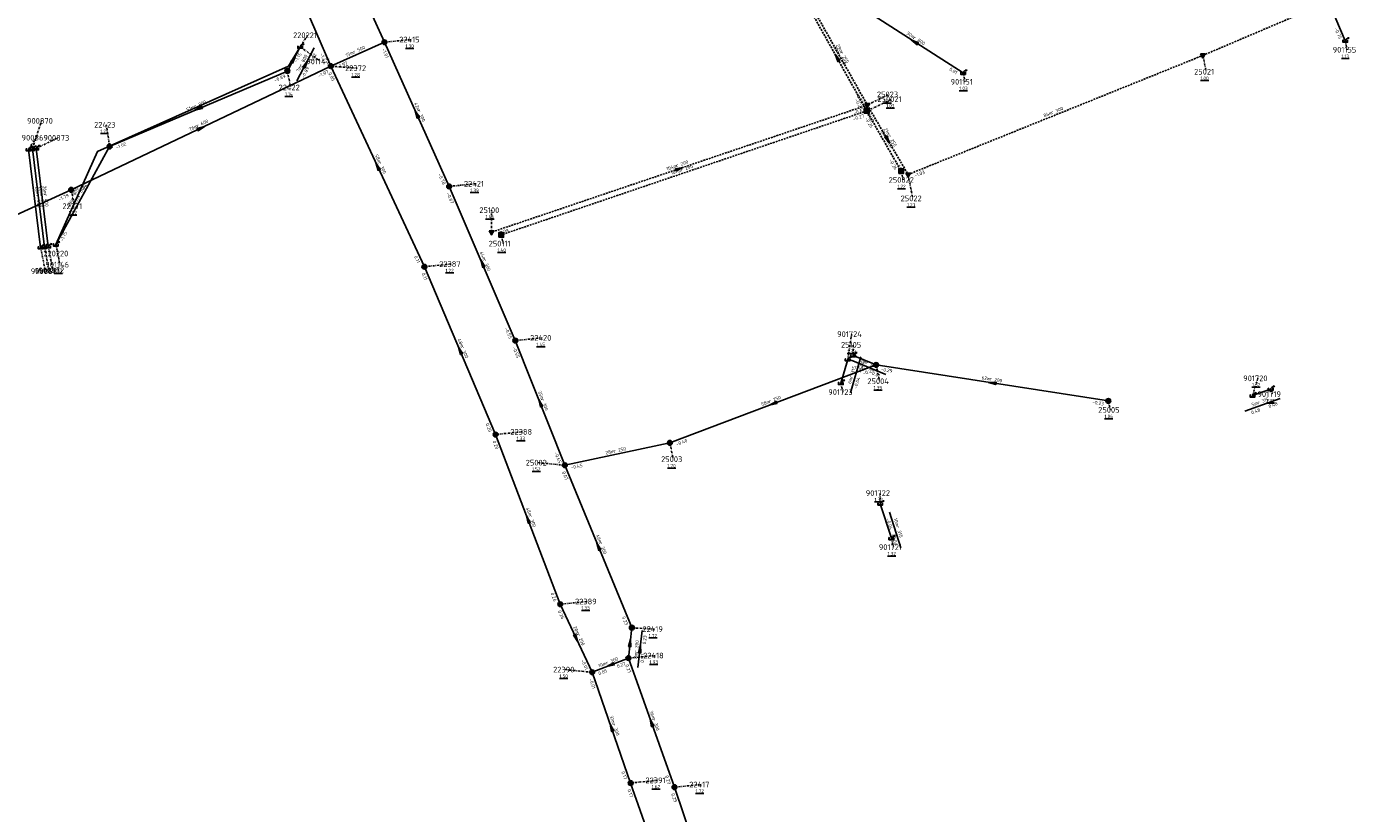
# Model space of a CAD drawing. Extents: x 188323 to 208361, y 565368 to 574910.
# Tile 183 of 256: x 202233 to 202586, y 570470 to 570676. Entities that reach past the tile are written whole.
import ezdxf

# ---------------------------------------------------------------- set-up
doc = ezdxf.new("R2010")
doc.units = 0
doc.linetypes.add('DASHDOT', pattern=[1, 0.5, -0.25, 0, -0.25])
doc.linetypes.add('DASHED', pattern=[0.75, 0.5, -0.25])
doc.layers.get('0').update_dxf_attribs({"linetype": 'CONTINUOUS'})
for name, color, linetype in [('RIO-AFM', 7, 'CONTINUOUS'), ('RIO-BOK', 7, 'CONTINUOUS'), ('RIO-DET', 7, 'CONTINUOUS'), ('RIO-KNP', 7, 'CONTINUOUS'), ('RIO-KNR', 7, 'CONTINUOUS'), ('RIO-LAG', 7, 'CONTINUOUS'), ('RIO-LAG_0B', 7, 'CONTINUOUS'), ('RIO-LAG_1B', 7, 'DASHED'), ('RIO-LAG_2B', 7, 'DASHED'), ('RIO-LEN', 7, 'CONTINUOUS'), ('RIO-MVD', 1, 'CONTINUOUS'), ('RIO-VRB', 6, 'DASHDOT'), ('RIO-VRH', 7, 'CONTINUOUS')]:
    doc.layers.add(name, color=color, linetype=linetype)
doc.styles.add('RIO-TXT', font='isocp.shx')

# ---------------------------------------------------------------- blocks, each defined once
blk = doc.blocks.new('L_VHR')
blk.add_lwpolyline([(-0.5, 0), (0.5, 0), (-0.5, 0.15), (-0.5, -0.15), (0.5, 0)])
blk = doc.blocks.new('K_UTB')
blk.add_lwpolyline([(0.5, 0.15), (0.5, -0.3), (-0.5, -0.3), (-0.5, 0.15), (-0.45, 0.15), (-0.45, -0.25), (0, -0.25), (0.45, -0.25), (0.45, 0.15)], close=True)
blk.add_lwpolyline([(0.85, 0.6), (0.55, 0.65), (0.614828, 0.459583), (0.850842, 0.598937)])
blk.add_arc((0.85, -0.25), 0.85, 90, 180)
at = {"style": 'RIO-TXT', "flags": 1}
blk.add_attdef('KNOOPNAAM', (2, 2), '', height=1, dxfattribs=at)
blk = doc.blocks.new('K_IPG')
blk.add_circle((0, 0), 0.5)
for points in [[(0, 0), (-0.5, 0), (-0.433013, 0.25)], [(0, 0), (-0.433013, -0.25), (-0.5, 0)], [(0, 0), (-0.433013, 0.25), (-0.25, 0.433013)], [(0, 0), (-0.25, -0.433013), (-0.433013, -0.25)], [(0, 0), (-0.25, 0.433013), (0, 0.5)], [(0, 0), (0, -0.5), (-0.25, -0.433013)], [(0, 0), (0, 0.5), (0.25, 0.433013)], [(0, 0), (0.25, 0.433013), (0.433013, 0.25)], [(0, 0), (0.433013, 0.25), (0.5, 0)], [(0, 0), (0.5, 0), (0.433013, -0.25)], [(0, 0), (0.433013, -0.25), (0.25, -0.433013)], [(0, 0), (0.25, -0.433013), (0, -0.5)]]:
    blk.add_solid(points)
at = {"style": 'RIO-TXT', "flags": 1}
blk.add_attdef('KNOOPNAAM', (2, 2), '', height=1, dxfattribs=at)
blk = doc.blocks.new('K_IPR')
blk.add_lwpolyline([(-0.5, -0.5), (0.5, -0.5), (0.5, 0.5), (-0.5, 0.5)], close=True)
blk.add_solid([(-0.5, 0.5), (0.5, 0.5), (-0.5, -0.5), (0.5, -0.5)])
at = {"style": 'RIO-TXT', "flags": 1}
blk.add_attdef('KNOOPNAAM', (2, 2), '', height=1, dxfattribs=at)
blk = doc.blocks.new('K_IPD')
blk.add_lwpolyline([(-0.496027, 0.307994), (0.503973, 0.307994), (0.003973, -0.558031)], close=True)
blk.add_solid([(-0.496027, 0.307994), (0.503973, 0.307994), (0.003973, -0.558031)])
at = {"style": 'RIO-TXT', "flags": 1}
blk.add_attdef('KNOOPNAAM', (2, 2), '', height=1, dxfattribs=at)
blk = doc.blocks.new('96_02______22422_____220221_')
at = {"layer": 'RIO-LAG_0B'}
blk.add_line((0, 0), (4.571, 8.692), dxfattribs=at)
at = {"layer": 'RIO-VRH', "xscale": 2, "yscale": 2, "zscale": 2, "rotation": 62.2537}
blk.add_blockref('L_VHR', (2.2855, 4.346), dxfattribs=at)
at = {"layer": 'RIO-AFM', "style": 'RIO-TXT'}
blk.add_text('r 800', height=0.9, rotation=62.2537, dxfattribs=at).set_placement((1.3402, 3.6226))
at = {"layer": 'RIO-BOK', "style": 'RIO-TXT'}
for s, p in [('-1.02', (3.9014, 4.4108)), ('-0.89', (1.8906, 0.5873))]:
    blk.add_text(s, height=0.9, rotation=62.2537, dxfattribs=at).set_placement(p)
at = {"layer": 'RIO-LEN', "style": 'RIO-TXT'}
blk.add_text('7m', height=0.9, rotation=62.2537, dxfattribs=at).set_placement((0.5862, 2.1888))
blk = doc.blocks.new('122_02______22418_____22419_')
at = {"layer": 'RIO-LAG_0B'}
blk.add_line((0, 0), (1.097, 9.759), dxfattribs=at)
at = {"layer": 'RIO-VRH', "xscale": 2, "yscale": 2, "zscale": 2, "rotation": 83.5728}
blk.add_blockref('L_VHR', (0.5485, 4.8795), dxfattribs=at)
at = {"layer": 'RIO-AFM', "style": 'RIO-TXT'}
blk.add_text('r 200', height=0.9, rotation=83.5728, dxfattribs=at).set_placement((-0.0687, 3.862))
at = {"layer": 'RIO-BOK', "style": 'RIO-TXT'}
for s, p in [('0.23', (2.091, 6.064)), ('0.57', (1.5477, 1.2345))]:
    blk.add_text(s, height=0.9, rotation=83.5728, dxfattribs=at).set_placement(p)
at = {"layer": 'RIO-LEN', "style": 'RIO-TXT'}
blk.add_text('8m', height=0.9, rotation=83.5728, dxfattribs=at).set_placement((-0.2498, 2.2521))
blk = doc.blocks.new('292_02______25004_____25105_')
at = {"layer": 'RIO-LAG_0B'}
blk.add_line((0, 0), (-9.078, 3.747), dxfattribs=at)
at = {"layer": 'RIO-AFM', "style": 'RIO-TXT'}
blk.add_text('r 160', height=0.9, rotation=337.5507, dxfattribs=at).set_placement((-5.3466, 2.7488))
at = {"layer": 'RIO-BOK', "style": 'RIO-TXT'}
for p in [(-8.3178, 1.919), (-4.3242, 0.2717)]:
    blk.add_text('-0.01', height=0.9, rotation=337.5507, dxfattribs=at).set_placement(p)
at = {"layer": 'RIO-LEN', "style": 'RIO-TXT'}
blk.add_text('7m', height=0.9, rotation=337.5507, dxfattribs=at).set_placement((-6.8442, 3.3665))
blk = doc.blocks.new('1433_90______901719____901720_')
at = {"layer": 'RIO-LAG'}
blk.add_line((0, 0), (-9.244, -3.318), dxfattribs=at)
at = {"layer": 'RIO-AFM', "style": 'RIO-TXT'}
blk.add_text('r 315', height=0.9, rotation=379.7203, dxfattribs=at).set_placement((-5.808, -1.5525))
at = {"layer": 'RIO-BOK', "style": 'RIO-TXT'}
for p in [(-7.4534, -4.1624), (-2.8785, -2.5191)]:
    blk.add_text('0.48', height=0.9, rotation=379.7203, dxfattribs=at).set_placement(p)
at = {"layer": 'RIO-LEN', "style": 'RIO-TXT'}
blk.add_text('5m', height=0.9, rotation=379.7203, dxfattribs=at).set_placement((-7.3326, -2.1001))
blk = doc.blocks.new('1434_90______901721____901722_')
at = {"layer": 'RIO-LAG'}
blk.add_line((0, 0), (-2.989, 9.355), dxfattribs=at)
at = {"layer": 'RIO-AFM', "style": 'RIO-TXT'}
blk.add_text('r 315', height=0.9, rotation=287.7041, dxfattribs=at).set_placement((-1.2639, 5.602))
at = {"layer": 'RIO-BOK', "style": 'RIO-TXT'}
for p in [(-3.8961, 7.5953), (-2.5803, 3.4806)]:
    blk.add_text('-0.04', height=0.9, rotation=287.7041, dxfattribs=at).set_placement(p)
at = {"layer": 'RIO-LEN', "style": 'RIO-TXT'}
blk.add_text('10m', height=0.9, rotation=287.7041, dxfattribs=at).set_placement((-1.9218, 7.6594))
blk = doc.blocks.new('1435_90______901723____901724_')
at = {"layer": 'RIO-LAG'}
blk.add_line((0, 0), (2.739, 9.431), dxfattribs=at)
at = {"layer": 'RIO-AFM', "style": 'RIO-TXT'}
blk.add_text('r 315', height=0.9, rotation=73.7924, dxfattribs=at).set_placement((0.5884, 3.8175))
at = {"layer": 'RIO-BOK', "style": 'RIO-TXT'}
for p in [(2.9402, 5.1021), (1.7349, 0.9536)]:
    blk.add_text('-0.04', height=0.9, rotation=73.7924, dxfattribs=at).set_placement(p)
at = {"layer": 'RIO-LEN', "style": 'RIO-TXT'}
blk.add_text('6m', height=0.9, rotation=73.7924, dxfattribs=at).set_placement((0.1365, 2.2618))

msp = doc.modelspace()

# ---------------------------------------------------------------- linework, layer by layer
at = {"layer": 'RIO-LAG'}
for p, q in [((202578.944, 570672.768), (202570.672, 570692.416)), ((202453.024, 570680.704), (202478.544, 570664.32)), ((202234.016, 570644.352), (202237.184, 570618.56)), ((202238.176, 570618.688), (202235.008, 570644.48)), ((202236.176, 570618.432), (202233.024, 570644.224)), ((202446.416, 570582.784), (202448.224, 570588.992)), ((202559.344, 570581.248), (202554.576, 570579.52)), ((202459.696, 570542.016), (202456.784, 570551.104))]:
    msp.add_line(p, q, dxfattribs=at)
msp.add_lwpolyline([(202240.176, 570619.2), (202251.072, 570643.648), (202301.28, 570666.112), (202304.368, 570671.168)], dxfattribs=at)
at = {"layer": 'RIO-LAG_0B'}
for p, q in [((202306.704, 570716.096), (202326.496, 570672.384)), ((202312.4, 570666.112), (202293.2, 570710.592)), ((202300.992, 570664.832), (202304.352, 570671.168)), ((202312.4, 570666.112), (202326.496, 570672.384)), ((202326.496, 570672.384), (202343.504, 570634.496)), ((202244.192, 570633.6), (202312.4, 570666.112)), ((202312.4, 570666.112), (202336.992, 570613.376)), ((202300.992, 570664.832), (202254.304, 570644.992)), ((202254.304, 570644.992), (202240.176, 570619.2)), ((202360.896, 570593.984), (202343.504, 570634.496)), ((202177.2, 570603.072), (202244.192, 570633.6)), ((202336.992, 570613.376), (202355.696, 570569.28)), ((202373.904, 570561.216), (202360.896, 570593.984)), ((202455.696, 570587.584), (202449.648, 570590.08)), ((202401.504, 570567.104), (202455.696, 570587.584)), ((202455.696, 570587.584), (202516.704, 570578.112)), ((202355.696, 570569.28), (202372.704, 570524.672)), ((202373.904, 570561.216), (202401.504, 570567.104)), ((202391.504, 570518.528), (202373.904, 570561.216)), ((202372.704, 570524.672), (202381.104, 570506.816)), ((202390.592, 570510.528), (202391.504, 570518.528)), ((202381.104, 570506.816), (202390.592, 570510.528)), ((202402.704, 570476.608), (202390.592, 570510.528)), ((202381.104, 570506.816), (202391.2, 570477.696)), ((202391.2, 570477.696), (202403.008, 570443.904)), ((202416.8, 570435.328), (202402.704, 570476.608))]:
    msp.add_line(p, q, dxfattribs=at)
at = {"layer": 'RIO-LAG_1B'}
for p, q in [((202437.552, 570682.368), (202453.216, 570654.336)), ((202453.216, 570654.336), (202357.184, 570621.76)), ((202453.216, 570654.336), (202462.272, 570638.528))]:
    msp.add_line(p, q, dxfattribs=at)
at = {"layer": 'RIO-LAG_2B'}
for p, q in [((202541.552, 570668.928), (202629.312, 570706.368)), ((202438.944, 570681.536), (202453.376, 570655.872)), ((202464.096, 570637.632), (202541.552, 570668.928)), ((202453.376, 570655.872), (202354.624, 570622.464)), ((202453.376, 570655.872), (202464.096, 570637.632))]:
    msp.add_line(p, q, dxfattribs=at)
at = {"layer": 'RIO-VRB'}
for p, q in [((202304.35, 570671.17), (202306.3264, 570674.2258)), ((202326.5, 570672.4), (202333.575, 570673.1)), ((202578.94, 570672.75), (202579.4735, 570670.4216)), ((202304.37, 570671.19), (202309.7894, 570667.3419)), ((202312.4, 570666.1), (202319.3675, 570665.5713)), ((202541.55, 570668.94), (202542.4306, 570664.642)), ((202301, 570664.8), (202301.8806, 570660.502)), ((202478.55, 570664.31), (202479.0835, 570661.9816)), ((202453.38, 570655.9), (202459.0886, 570658.678)), ((202453.22, 570654.31), (202459.8682, 570657.43)), ((202234.01, 570644.37), (202236.429, 570651.7186)), ((202254.3, 570645), (202253.4179, 570650.6977)), ((202233.02, 570644.25), (202234.9964, 570647.3058)), ((202235, 570644.49), (202240.7086, 570647.268)), ((202462.28, 570638.52), (202462.8135, 570636.1916)), ((202464.09, 570637.62), (202465.3176, 570631.3523)), ((202343.5, 570634.5), (202350.575, 570635.2)), ((202244.2, 570633.6), (202245.0806, 570629.302)), ((202354.62, 570622.48), (202354.6192, 570628.255)), ((202357.19, 570621.79), (202357.7235, 570619.4616)), ((202236.18, 570618.46), (202237.4076, 570612.1923)), ((202237.18, 570618.59), (202238.4076, 570612.3223)), ((202238.17, 570618.71), (202239.3976, 570612.4423)), ((202240.18, 570619.22), (202241.2341, 570613.9371)), ((202240.18, 570619.19), (202240.7135, 570616.8616)), ((202337, 570613.4), (202344.075, 570614.1)), ((202448.23, 570589), (202449.2841, 570595.6829)), ((202360.9, 570594), (202367.975, 570594.7)), ((202449.65, 570590.1), (202449.6497, 570592.875)), ((202455.7, 570587.6), (202456.5806, 570583.302)), ((202446.42, 570582.77), (202446.9535, 570580.4416)), ((202554.58, 570579.53), (202555.9733, 570584.0594)), ((202559.35, 570581.24), (202559.71, 570579.8965)), ((202516.7, 570578.1), (202517.2335, 570575.7716)), ((202355.7, 570569.3), (202362.775, 570570)), ((202401.5, 570567.1), (202402.3806, 570562.802)), ((202373.9, 570561.2), (202366.825, 570561.8978)), ((202456.79, 570551.13), (202456.7897, 570553.905)), ((202459.7, 570542.01), (202460.2335, 570539.6816)), ((202372.7, 570524.7), (202379.775, 570525.4)), ((202391.5, 570518.5), (202397.4827, 570518.145)), ((202390.6, 570510.5), (202397.675, 570511.2)), ((202381.1, 570506.8), (202374.025, 570507.4978)), ((202391.2, 570477.7), (202398.275, 570478.4)), ((202402.7, 570476.6), (202409.775, 570477.3))]:
    msp.add_line(p, q, dxfattribs=at)

# ---------------------------------------------------------------- block references
at = {"layer": 'RIO-DET'}
for name, p in [('96_02______22422_____220221_', (202303.504, 570662.272)), ('1435_90______901723____901724_', (202448.928, 570580.288)), ('292_02______25004_____25105_', (202458.208, 570585.088)), ('1433_90______901719____901720_', (202561.856, 570578.752)), ('1434_90______901721____901722_', (202462.208, 570539.52)), ('122_02______22418_____22419_', (202393.104, 570508.032))]:
    msp.add_blockref(name, p, dxfattribs=at)
at = {"layer": 'RIO-KNP', "xscale": 1.25, "yscale": 1.25, "zscale": 1.25}
for name, p in [('K_IPG', (202326.496, 570672.384)), ('K_UTB', (202578.944, 570672.768)), ('K_UTB', (202304.352, 570671.168)), ('K_UTB', (202304.368, 570671.168)), ('K_IPD', (202541.552, 570668.928)), ('K_IPG', (202312.4, 570666.112)), ('K_IPG', (202300.992, 570664.832)), ('K_UTB', (202478.544, 570664.32)), ('K_IPR', (202453.216, 570654.336)), ('K_IPD', (202453.376, 570655.872)), ('K_UTB', (202233.024, 570644.224)), ('K_UTB', (202234.016, 570644.352)), ('K_UTB', (202235.008, 570644.48)), ('K_IPG', (202254.304, 570644.992)), ('K_IPR', (202462.272, 570638.528)), ('K_IPD', (202464.096, 570637.632)), ('K_IPG', (202244.192, 570633.6)), ('K_IPG', (202343.504, 570634.496)), ('K_UTB', (202240.176, 570619.2)), ('K_UTB', (202240.176, 570619.2)), ('K_IPD', (202354.624, 570622.464)), ('K_IPR', (202357.184, 570621.76)), ('K_UTB', (202236.176, 570618.432)), ('K_UTB', (202237.184, 570618.56)), ('K_UTB', (202238.176, 570618.688)), ('K_IPG', (202336.992, 570613.376)), ('K_IPG', (202360.896, 570593.984)), ('K_UTB', (202448.224, 570588.992)), ('K_UTB', (202449.648, 570590.08)), ('K_IPG', (202455.696, 570587.584)), ('K_UTB', (202446.416, 570582.784)), ('K_UTB', (202559.344, 570581.248)), ('K_IPG', (202516.704, 570578.112)), ('K_UTB', (202554.576, 570579.52)), ('K_IPG', (202355.696, 570569.28)), ('K_IPG', (202401.504, 570567.104)), ('K_IPG', (202373.904, 570561.216)), ('K_UTB', (202456.784, 570551.104)), ('K_UTB', (202459.696, 570542.016)), ('K_IPG', (202372.704, 570524.672)), ('K_IPG', (202391.504, 570518.528)), ('K_IPG', (202390.592, 570510.528)), ('K_IPG', (202381.104, 570506.816)), ('K_IPG', (202391.2, 570477.696)), ('K_IPG', (202402.704, 570476.608))]:
    msp.add_blockref(name, p, dxfattribs=at)
at = {"layer": 'RIO-VRH', "xscale": 2, "yscale": 2, "zscale": 2}
for p, rotation in [((202465.785, 570672.5), 507.3192), ((202445.385, 570668.345), 479.1785), ((202302.675, 570667.985), 62.2537), ((202277.65, 570654.9), 202.9738), ((202335, 570653.45), 474.1652), ((202278.3, 570649.85), 25.4771), ((202458.735, 570646.76), 300.3715), ((202324.7, 570639.75), 475.0294), ((202404, 570639.19), 378.6937), ((202352.2, 570614.25), 113.2565), ((202346.35, 570591.35), 472.9855), ((202486.2, 570582.85), 531.1489), ((202367.4, 570577.6), 111.6274), ((202428.6, 570577.35), 200.716), ((202364.2, 570547), 470.8721), ((202382.7, 570539.85), 112.4072), ((202376.9, 570515.75), 295.146), ((202391.05, 570514.5), 83.5728), ((202385.85, 570508.65), 201.2775), ((202386.15, 570492.25), 469.1479), ((202396.65, 570493.55), 109.6502)]:
    msp.add_blockref('L_VHR', p, dxfattribs=dict(at, rotation=rotation))

# ---------------------------------------------------------------- texts
at = {"layer": 'RIO-AFM', "style": 'RIO-TXT'}
for s, rotation, p in [('r 800', 327.3192, (202465.3776, 570673.3663)), ('r 500', 24.0731, (202318.5064, 570669.376)), ('r 250', 299.1785, (202445.4349, 570669.3012)), ('r 250', 299.3957, (202446.2106, 570669.6658)), ('r 800', 382.9738, (202276.7028, 570655.0584)), ('r 300', 22.0131, (202501.8815, 570653.4399)), ('r 600', 25.4771, (202277.3533, 570649.9527)), ('r 300', 294.1652, (202335.1361, 570654.3991)), ('r 250', 300.3715, (202458.7621, 570647.7151)), ('r 250', 299.8524, (202457.7849, 570647.3695)), ('r 300', 295.0294, (202324.8264, 570640.7036)), ('r 200', 378.6937, (202403.3173, 570639.5214)), ('r 200', 378.7065, (202404.5223, 570638.3803)), ('r 800', 65.9678, (202244.8385, 570630.8987)), ('r 800', 421.3119, (202246.4045, 570631.628)), ('r 400', 276.9939, (202235.0054, 570632.2214)), ('r 400', 277.0185, (202236, 570632.3462)), ('r 400', 277.0185, (202236.99, 570632.4662)), ('r 300', 293.2565, (202352.3518, 570615.1974)), ('r 300', 292.9855, (202346.5073, 570592.2973)), ('r 200', 351.1489, (202485.4791, 570583.4876)), ('r 300', 291.6274, (202367.5761, 570578.5415)), ('r 250', 20.716, (202427.6654, 570577.5311)), ('r 250', 12.0652, (202386.8032, 570564.4696)), ('r 300', 290.8721, (202364.3923, 570547.9404)), ('r 300', 292.4072, (202382.8664, 570540.7955)), ('r 200', 295.146, (202377.0134, 570516.6988)), ('r 300', 21.2775, (202384.9138, 570508.822)), ('r 300', 289.1479, (202386.3653, 570493.1829)), ('r 300', 289.6502, (202396.8587, 570494.4852))]:
    msp.add_text(s, height=0.9, rotation=rotation, dxfattribs=at).set_placement(p)
at = {"layer": 'RIO-BOK', "style": 'RIO-TXT'}
for s, rotation, p in [('-0.75', 292.8313, (202576.0694, 570675.9898)), ('-1.15', 58.6331, (202303.4314, 570666.9598)), ('-1.42', 293.345, (202309.5162, 570669.3208)), ('-1.01', 294.1652, (202325.7967, 570670.5494)), ('-1.97', 24.0731, (202314.2491, 570665.3928)), ('0.81', 327.3192, (202474.8066, 570665.0685)), ('-0.89', 382.9738, (202297.7608, 570661.9381)), ('-1.97', 25.4771, (202309.3, 570663.0719)), ('0.05', 295.0294, (202311.7247, 570664.239)), ('-0.79', 299.3957, (202450.1623, 570658.7928)), ('-0.63', 378.6937, (202449.925, 570653.3199)), ('-0.26', 299.1785, (202450.0146, 570657.2162)), ('-0.27', 378.7065, (202449.7656, 570651.7272)), ('-0.26', 299.8524, (202452.7035, 570652.3988)), ('-0.98', 300.3715, (202452.8809, 570653.9842)), ('-1.02', 382.9738, (202256.1357, 570644.2586)), ('-0.26', 299.8524, (202459.033, 570641.3838)), ('-0.78', 294.1652, (202340.5665, 570637.6771)), ('-1.03', 300.3715, (202460.8189, 570640.4551)), ('-1.03', 22.0131, (202465.9125, 570636.8468)), ('-1.79', 25.4771, (202246.0659, 570632.9383)), ('-1.79', 24.4737, (202241.0478, 570630.6268)), ('-0.67', 293.2565, (202342.7674, 570632.6608)), ('-0.28', 378.6937, (202356.3952, 570621.6037)), ('-1.15', 65.9678, (202242.0286, 570619.9285)), ('0.11', 295.0294, (202334.2569, 570616.0485)), ('0.11', 292.9855, (202336.2587, 570611.5643)), ('-0.55', 293.2565, (202358.0186, 570597.2244)), ('-0.55', 291.6274, (202360.1154, 570592.1824)), ('-0.29', 20.716, (202452.3599, 570584.8399)), ('-0.29', 351.1489, (202456.8687, 570586.002)), ('-0.23', 351.1489, (202512.4393, 570577.3836)), ('0.20', 292.9855, (202353.0471, 570572.0422)), ('0.20', 290.8721, (202354.8915, 570567.4929)), ('-0.40', 20.716, (202403.3045, 570566.2857)), ('-0.45', 291.6274, (202371.1063, 570564.5026)), ('0.07', 292.4072, (202373.1402, 570559.3719)), ('-0.45', 12.0652, (202375.5615, 570560.1235)), ('0.26', 290.8721, (202370.1502, 570527.5373)), ('0.26', 295.146, (202372.0285, 570522.8376)), ('0.23', 292.4072, (202388.8739, 570521.2684)), ('-0.01', 295.146, (202378.0997, 570509.9214)), ('0.05', 21.2775, (202382.9124, 570506.0035)), ('0.27', 21.2775, (202387.7905, 570507.9033)), ('0.27', 289.6502, (202389.7532, 570508.7105)), ('-0.01', 289.1479, (202380.2375, 570505.018)), ('0.17', 289.1479, (202388.7263, 570480.61)), ('0.29', 289.6502, (202400.2041, 570479.4892)), ('0.17', 289.2519, (202390.3407, 570475.9165)), ('0.29', 288.8573, (202401.8285, 570474.8224))]:
    msp.add_text(s, height=0.9, rotation=rotation, dxfattribs=at).set_placement(p)
at = {"layer": 'RIO-KNR', "style": 'RIO-TXT'}
for s, p in [('220221', (202302.5014, 570673.4758)), ('22415', (202330.3875, 570672.35)), ('901155', (202575.6485, 570669.6716)), ('901147', (202305.9644, 570666.5919)), ('22372', (202316.18, 570664.8213)), ('901151', (202475.2585, 570661.2316)), ('25021', (202539.2431, 570663.892)), ('22422', (202298.6931, 570659.752)), ('25023', (202455.9011, 570657.928)), ('250021', (202456.0432, 570656.68)), ('900870', (202232.604, 570650.9686)), ('22423', (202250.2304, 570649.9477)), ('900869', (202231.1714, 570646.5558)), ('900873', (202236.8836, 570646.518)), ('22421', (202347.3875, 570634.45)), ('250022', (202458.9885, 570635.4416)), ('25022', (202462.1301, 570630.6023)), ('22371', (202241.8931, 570628.552)), ('25100', (202351.4317, 570627.505)), ('250111', (202353.8985, 570618.7116)), ('220220', (202236.8885, 570616.1116)), ('900868', (202233.5826, 570611.4423)), ('900871', (202234.5826, 570611.5723)), ('900872', (202235.5726, 570611.6923)), ('901146', (202237.4091, 570613.1871)), ('22387', (202340.8875, 570613.35)), ('22420', (202364.7875, 570593.95)), ('901724', (202445.4591, 570594.9329)), ('25105', (202446.4622, 570592.125)), ('901720', (202552.1483, 570583.3094)), ('901723', (202443.1285, 570579.6916)), ('25004', (202453.3931, 570582.552)), ('901719', (202555.885, 570579.1465)), ('25005', (202514.046, 570575.0216)), ('22388', (202359.5875, 570569.25)), ('25003', (202399.1931, 570562.052)), ('25002', (202363.6375, 570561.1478)), ('901722', (202452.9647, 570553.155)), ('901721', (202456.4085, 570538.9316)), ('22389', (202376.5875, 570524.65)), ('22419', (202394.2952, 570517.395)), ('22418', (202394.4875, 570510.45)), ('22390', (202370.8375, 570506.7478)), ('22391', (202395.0875, 570477.65)), ('22417', (202406.5875, 570476.55))]:
    msp.add_text(s, height=1.5, dxfattribs=at).set_placement(p)
at = {"layer": 'RIO-LEN', "style": 'RIO-TXT'}
for s, rotation, p in [('30m', 327.3192, (202463.5589, 570674.5315)), ('15m', 24.0731, (202316.5343, 570668.4949)), ('32m', 299.1785, (202444.3809, 570671.1866)), ('29m', 299.3957, (202445.1494, 570671.5471)), ('51m', 382.9738, (202274.7147, 570654.214)), ('42m', 294.1652, (202334.2509, 570656.3694)), ('84m', 22.0131, (202499.879, 570652.6302)), ('76m', 25.4771, (202275.4034, 570649.0235)), ('18m', 299.8524, (202456.7087, 570649.2423)), ('21m', 300.3715, (202457.669, 570649.5781)), ('58m', 295.0294, (202323.9115, 570642.6603)), ('104m', 378.6937, (202400.7603, 570638.6543)), ('101m', 378.7065, (202401.9655, 570637.5126)), ('26m', 276.9939, (202234.7413, 570634.3652)), ('26m', 277.0185, (202235.7351, 570634.4899)), ('26m', 277.0185, (202236.7251, 570634.6099)), ('88m', 65.9678, (202243.9591, 570628.9258)), ('29m', 421.3119, (202245.369, 570629.7324)), ('44m', 293.2565, (202351.4979, 570617.1814)), ('48m', 292.9855, (202345.6628, 570594.2854)), ('62m', 351.1489, (202483.3446, 570583.8186)), ('35m', 291.6274, (202366.779, 570580.5491)), ('58m', 20.716, (202425.6451, 570576.7669)), ('28m', 12.0652, (202384.6909, 570564.018)), ('48m', 290.8721, (202363.6217, 570549.9583)), ('46m', 292.4072, (202382.042, 570542.792)), ('20m', 295.146, (202376.0946, 570518.6536)), ('10m', 21.2775, (202382.9011, 570508.0381)), ('36m', 289.6502, (202396.1313, 570496.519)), ('31m', 289.1479, (202385.6557, 570495.223))]:
    msp.add_text(s, height=0.9, rotation=rotation, dxfattribs=at).set_placement(p)
at = {"layer": 'RIO-MVD', "style": 'RIO-TXT'}
for s, p in [('%%U1.30', (202332.045, 570670.95)), ('%%U1.13', (202577.9435, 570668.2716)), ('%%U1.28', (202317.8375, 570663.4213)), ('%%U1.00', (202540.9006, 570662.492)), ('%%U1.14', (202300.3506, 570658.352)), ('%%U1.03', (202477.5535, 570659.8316)), ('%%U1.07', (202457.5586, 570656.528)), ('%%U1.03', (202458.3382, 570655.28)), ('%%U1.21', (202251.8879, 570648.5477)), ('%%U1.39', (202349.045, 570633.05)), ('%%U1.22', (202461.2835, 570634.0416)), ('%%U1.22', (202243.5506, 570627.152)), ('%%U1.46', (202353.0892, 570626.105)), ('%%U1.23', (202463.7876, 570629.2023)), ('%%U1.40', (202356.1935, 570617.3116)), ('%%U1.32', (202239.7041, 570611.7871)), ('%%U1.22', (202342.545, 570611.95)), ('%%U1.45', (202366.445, 570592.55)), ('%%U1.39', (202448.1197, 570590.725)), ('%%U1.39', (202455.0506, 570581.152)), ('%%U1.32', (202554.4433, 570581.9094)), ('%%U1.32', (202558.18, 570577.7465)), ('%%U1.06', (202515.7035, 570573.6216)), ('%%U1.33', (202361.245, 570567.85)), ('%%U1.52', (202365.295, 570559.7478)), ('%%U1.70', (202400.8506, 570560.652)), ('%%U1.32', (202455.2597, 570551.755)), ('%%U1.32', (202458.7035, 570537.5316)), ('%%U1.33', (202378.245, 570523.25)), ('%%U1.72', (202395.9527, 570515.995)), ('%%U1.93', (202396.145, 570509.05)), ('%%U1.50', (202372.495, 570505.3478)), ('%%U1.62', (202396.745, 570476.25)), ('%%U1.72', (202408.245, 570475.15))]:
    msp.add_text(s, height=0.9, dxfattribs=at).set_placement(p)

doc.saveas('drawing.dxf')
